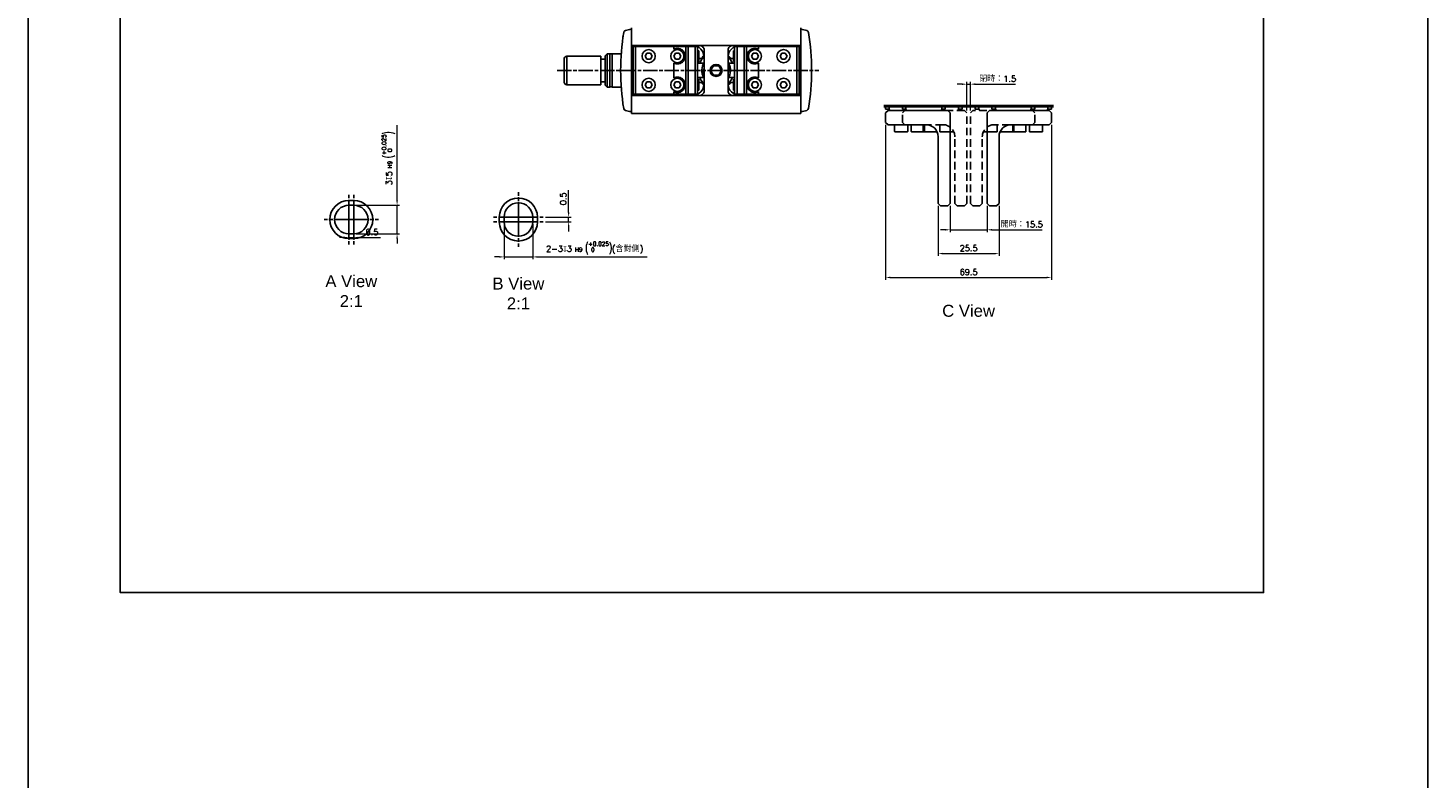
# Model space of a CAD drawing. Header units: millimetres. Extents: x 0 to 7391, y -1386 to 1502.
# Tile 53 of 127: x 5051 to 5637, y -161 to 154. Entities that reach past the tile are written whole.
import ezdxf

# ---------------------------------------------------------------- set-up
doc = ezdxf.new("R2010")
doc.units = ezdxf.units.MM
doc.header["$LTSCALE"] = 0.5
doc.linetypes.add('AM_ISO08W050', pattern=[18, 12, -1.5, 3, -1.5])
doc.linetypes.add('DASHED2', pattern=[0.375, 0.25, -0.125])
for name, color, linetype, lineweight in [('AM_4', 3, 'Continuous', 25), ('AM_5', 3, 'Continuous', 25), ('AM_7', 4, 'AM_ISO08W050', 25)]:
    doc.layers.add(name, color=color, linetype=linetype, lineweight=lineweight)
doc.layers.add('BORDER', color=7, linetype='Continuous')
doc.styles.get("Standard").update_dxf_attribs({"font": 'arial.ttf'})
doc.styles.add('尺寸標註', font='romans.shx', dxfattribs={"bigfont": 'CHINESET.SHX'})
doc.dimstyles.new('複本 CNS2-1$0', dxfattribs={"dimtxt": 2.5, "dimasz": 2, "dimexe": 1, "dimexo": 1, "dimgap": 1, "dimtad": 1, "dimdsep": 46, "dimtxsty": '尺寸標註', "dimcen": 0, "dimclrd": 2, "dimclre": 2, "dimclrt": 3, "dimadec": 0, "dimazin": 2, "dimtp": 0.1, "dimtm": 0.1, "dimtfac": 0.71, "dimtmove": 0, "dimatfit": 0, "dimfxl": 0, "dimlwd": 13, "dimlwe": 13, "dimarcsym": 0})

# ---------------------------------------------------------------- blocks, each defined once
blk = doc.blocks.new('*D399')
at = {"layer": 'AM_5', "color": 2, "lineweight": 13}
for p, q in [((5185.28, 72.48), (5185.28, 64.95)), ((5187.28, 72.48), (5187.28, 64.95)), ((5183.28, 65.95), (5181.28, 65.95)), ((5185.28, 65.95), (5187.28, 65.95)), ((5189.28, 65.95), (5198.58, 65.95))]:
    blk.add_line(p, q, dxfattribs=at)
at = {"layer": 'AM_5', "color": 2}
for points in [[(5183.28, 66.28), (5183.28, 65.61), (5185.28, 65.95)], [(5189.28, 66.28), (5189.28, 65.61), (5187.28, 65.95)]]:
    blk.add_solid(points, dxfattribs=at)
at = {"layer": 'Defpoints', "color": 0}
for p in [(5185.28, 73.48), (5187.28, 73.48), (5187.28, 65.95)]:
    blk.add_point(p, dxfattribs=at)
at = {"layer": 'AM_5', "color": 3, "insert": (5194.96, 68.2), "char_height": 2.5, "attachment_point": 5, "style": '尺寸標註'}
blk.add_mtext('0.5', dxfattribs=at)
blk = doc.blocks.new('*D400')
at = {"layer": 'AM_5', "color": 2, "lineweight": 13}
for p, q in [((5277.32, 76.48), (5277.32, 85.77)), ((5267.68, 74.48), (5278.32, 74.48)), ((5267.68, 72.48), (5278.32, 72.48)), ((5277.32, 72.48), (5277.32, 74.48)), ((5277.32, 70.48), (5277.32, 68.48))]:
    blk.add_line(p, q, dxfattribs=at)
at = {"layer": 'AM_5', "color": 2}
for points in [[(5276.99, 76.48), (5277.66, 76.48), (5277.32, 74.48)], [(5276.99, 70.48), (5277.66, 70.48), (5277.32, 72.48)]]:
    blk.add_solid(points, dxfattribs=at)
at = {"layer": 'Defpoints', "color": 0}
for p in [(5266.68, 74.48), (5266.68, 72.48), (5277.32, 72.48)]:
    blk.add_point(p, dxfattribs=at)
at = {"layer": 'AM_5', "color": 3, "insert": (5275.07, 82.15), "char_height": 2.5, "attachment_point": 5, "rotation": 90, "style": '尺寸標註'}
blk.add_mtext('0.5', dxfattribs=at)
blk = doc.blocks.new('*D401')
at = {"layer": 'AM_5', "color": 2, "lineweight": 13}
for p, q in [((5205.46, 81.48), (5205.46, 112.98)), ((5188.28, 79.48), (5206.46, 79.48)), ((5205.46, 67.48), (5205.46, 79.48)), ((5188.28, 67.48), (5206.46, 67.48)), ((5205.46, 65.48), (5205.46, 63.48))]:
    blk.add_line(p, q, dxfattribs=at)
at = {"layer": 'AM_5', "color": 2}
for points in [[(5205.13, 81.48), (5205.8, 81.48), (5205.46, 79.48)], [(5205.13, 65.48), (5205.8, 65.48), (5205.46, 67.48)]]:
    blk.add_solid(points, dxfattribs=at)
at = {"layer": 'Defpoints', "color": 0}
for p in [(5187.28, 79.48), (5187.28, 67.48), (5205.46, 67.48)]:
    blk.add_point(p, dxfattribs=at)
at = {"layer": 'AM_5', "color": 3, "insert": (5201.8, 99.12), "char_height": 2.5, "attachment_point": 5, "rotation": 90, "style": '尺寸標註'}
blk.add_mtext('3{\\Famgdt;x}5{}{\\H0.7x;\\C3; H9 {\\H2x;\\W0.5;(}\\S+0.025^  0;{\\H2x;\\W0.5;)}}', dxfattribs=at)
blk = doc.blocks.new('*D402')
at = {"layer": 'AM_5', "color": 2, "lineweight": 13}
for p, q in [((5250.28, 71.48), (5250.28, 56.81)), ((5262.28, 71.48), (5262.28, 56.81)), ((5248.28, 57.81), (5246.28, 57.81)), ((5250.28, 57.81), (5262.28, 57.81)), ((5264.28, 57.81), (5310.16, 57.81))]:
    blk.add_line(p, q, dxfattribs=at)
at = {"layer": 'AM_5', "color": 2}
for points in [[(5248.28, 58.14), (5248.28, 57.48), (5250.28, 57.81)], [(5264.28, 58.14), (5264.28, 57.48), (5262.28, 57.81)]]:
    blk.add_solid(points, dxfattribs=at)
at = {"layer": 'Defpoints', "color": 0}
for p in [(5250.28, 72.48), (5262.28, 72.48), (5262.28, 57.81)]:
    blk.add_point(p, dxfattribs=at)
at = {"layer": 'AM_5', "color": 3, "insert": (5288.22, 61.48), "char_height": 2.5, "attachment_point": 5, "style": '尺寸標註'}
blk.add_mtext('2-3{\\Famgdt|c136;x}3{}{\\H0.7x;\\C3; H9 {\\H2x;\\W0.5;(}\\S+0.025^  0;{\\H2x;\\W0.5;)}}{{}}(含對側)', dxfattribs=at)
blk = doc.blocks.new('*D409')
at = {"layer": 'AM_5', "color": 2, "lineweight": 13}
for p, q in [((5437.13, 79.2), (5437.13, 68.17)), ((5452.63, 79.2), (5452.63, 68.17)), ((5435.13, 69.17), (5433.13, 69.17)), ((5437.13, 69.17), (5452.63, 69.17)), ((5454.63, 69.17), (5475.75, 69.17))]:
    blk.add_line(p, q, dxfattribs=at)
at = {"layer": 'AM_5', "color": 2}
for points in [[(5435.13, 69.5), (5435.13, 68.84), (5437.13, 69.17)], [(5454.63, 69.5), (5454.63, 68.84), (5452.63, 69.17)]]:
    blk.add_solid(points, dxfattribs=at)
at = {"layer": 'Defpoints', "color": 0}
for p in [(5437.13, 80.2), (5452.63, 80.2), (5452.63, 69.17)]:
    blk.add_point(p, dxfattribs=at)
at = {"layer": 'AM_5', "color": 3, "insert": (5467.16, 71.42), "char_height": 2.5, "attachment_point": 5, "style": '尺寸標註'}
blk.add_mtext('開時：15.5', dxfattribs=at)
blk = doc.blocks.new('*D410')
at = {"layer": 'AM_5', "color": 2, "lineweight": 13}
for p, q in [((5442.13, 130.2), (5440.13, 130.2)), ((5444.13, 119.2), (5444.13, 131.2)), ((5444.13, 130.2), (5445.63, 130.2)), ((5445.63, 119.2), (5445.63, 131.2)), ((5447.63, 130.2), (5464.46, 130.2))]:
    blk.add_line(p, q, dxfattribs=at)
at = {"layer": 'AM_5', "color": 2}
for points in [[(5442.13, 130.53), (5442.13, 129.86), (5444.13, 130.2)], [(5447.63, 130.53), (5447.63, 129.86), (5445.63, 130.2)]]:
    blk.add_solid(points, dxfattribs=at)
at = {"layer": 'Defpoints', "color": 0}
for p in [(5445.63, 130.2), (5444.13, 118.2), (5445.63, 118.2)]:
    blk.add_point(p, dxfattribs=at)
at = {"layer": 'AM_5', "color": 3, "insert": (5457.04, 132.45), "char_height": 2.5, "attachment_point": 5, "style": '尺寸標註'}
blk.add_mtext('閉時：1.5', dxfattribs=at)
blk = doc.blocks.new('*D390')
at = {"layer": 'AM_5', "color": 2, "lineweight": 13}
for p, q in [((5432.13, 79.2), (5432.13, 58.2)), ((5457.63, 79.2), (5457.63, 58.2)), ((5434.13, 59.2), (5455.63, 59.2))]:
    blk.add_line(p, q, dxfattribs=at)
at = {"layer": 'AM_5', "color": 2}
for points in [[(5434.13, 59.53), (5434.13, 58.86), (5432.13, 59.2)], [(5455.63, 59.53), (5455.63, 58.86), (5457.63, 59.2)]]:
    blk.add_solid(points, dxfattribs=at)
at = {"layer": 'Defpoints', "color": 0}
for p in [(5432.13, 80.2), (5457.63, 80.2), (5457.63, 59.2)]:
    blk.add_point(p, dxfattribs=at)
at = {"layer": 'AM_5', "color": 3, "insert": (5444.88, 61.45), "char_height": 2.5, "attachment_point": 5, "style": '尺寸標註'}
blk.add_mtext('25.5', dxfattribs=at)
blk = doc.blocks.new('*D411')
at = {"layer": 'AM_5', "color": 2, "lineweight": 13}
for p, q in [((5410.13, 113.2), (5410.13, 48.2)), ((5479.63, 113.2), (5479.63, 48.2)), ((5412.13, 49.2), (5477.63, 49.2))]:
    blk.add_line(p, q, dxfattribs=at)
at = {"layer": 'AM_5', "color": 2}
for points in [[(5412.13, 49.53), (5412.13, 48.86), (5410.13, 49.2)], [(5477.63, 49.53), (5477.63, 48.86), (5479.63, 49.2)]]:
    blk.add_solid(points, dxfattribs=at)
at = {"layer": 'Defpoints', "color": 0}
for p in [(5410.13, 114.2), (5479.63, 114.2), (5479.63, 49.2)]:
    blk.add_point(p, dxfattribs=at)
at = {"layer": 'AM_5', "color": 3, "insert": (5444.88, 51.45), "char_height": 2.5, "attachment_point": 5, "style": '尺寸標註'}
blk.add_mtext('69.5', dxfattribs=at)

msp = doc.modelspace()

# ---------------------------------------------------------------- linework, layer by layer
at = {"color": 7, "linetype": 'Continuous', "lineweight": 25}
for p, q in [((5301.112, 152.66), (5302.887, 153.136)), ((5303.093, 153.169), (5303.61, 153.196)), ((5303.61, 153.446), (5303.61, 153.746)), ((5303.61, 152.946), (5303.61, 153.446)), ((5303.61, 152.946), (5303.61, 146.946)), ((5374.61, 153.746), (5374.61, 153.446)), ((5374.61, 153.446), (5374.61, 152.946)), ((5374.61, 153.196), (5375.126, 153.169)), ((5374.61, 152.946), (5374.61, 146.946)), ((5375.333, 153.136), (5377.108, 152.66)), ((5300.11, 150.052), (5300.11, 150.071)), ((5303.61, 146.446), (5303.61, 146.946)), ((5374.61, 146.946), (5374.61, 146.446)), ((5378.11, 150.071), (5378.11, 150.052)), ((5275.51, 140.946), (5275.51, 135.946)), ((5276.51, 129.946), (5276.51, 141.946)), ((5285.118, 141.946), (5276.51, 141.946)), ((5290.81, 141.946), (5285.119, 141.946)), ((5290.81, 129.946), (5290.81, 141.946)), ((5293.415, 142.946), (5292.61, 142.141)), ((5292.61, 129.751), (5292.61, 142.141)), ((5294.61, 142.946), (5293.415, 142.946)), ((5293.415, 142.117), (5293.415, 142.946)), ((5293.415, 128.946), (5293.415, 142.117)), ((5294.61, 128.946), (5294.61, 142.946)), ((5295.61, 142.846), (5294.61, 142.846)), ((5299.355, 142.946), (5295.61, 142.946)), ((5295.61, 128.946), (5295.61, 142.946)), ((5303.61, 125.446), (5303.61, 146.446)), ((5374.61, 146.446), (5303.61, 146.446)), ((5304.36, 145.946), (5304.36, 146.446)), ((5304.36, 125.946), (5304.36, 145.946)), ((5304.36, 145.946), (5305.36, 145.946)), ((5305.36, 145.946), (5305.36, 125.946)), ((5321.36, 145.946), (5305.36, 145.946)), ((5305.86, 145.946), (5305.86, 146.446)), ((5309.382, 141.946), (5310.121, 143.226)), ((5309.382, 141.946), (5310.121, 140.666)), ((5311.599, 143.226), (5310.121, 143.226)), ((5311.599, 143.226), (5312.338, 141.946)), ((5312.338, 141.946), (5311.599, 140.666)), ((5321.36, 144.829), (5321.36, 145.946)), ((5321.36, 145.946), (5326.36, 145.946)), ((5321.382, 141.946), (5322.121, 143.226)), ((5321.382, 141.946), (5322.121, 140.666)), ((5323.599, 143.226), (5322.121, 143.226)), ((5323.599, 143.226), (5324.338, 141.946)), ((5324.338, 141.946), (5323.599, 140.666)), ((5326.36, 125.946), (5326.36, 145.946)), ((5326.36, 145.946), (5327.36, 145.946)), ((5327.36, 145.946), (5327.36, 125.946)), ((5327.36, 145.946), (5330.36, 145.946)), ((5327.86, 145.946), (5327.86, 146.446)), ((5329.36, 145.946), (5329.36, 146.446)), ((5330.36, 125.946), (5330.36, 145.946)), ((5330.36, 145.946), (5331.36, 145.946)), ((5331.36, 145.946), (5331.36, 125.946)), ((5331.735, 144.196), (5331.36, 144.196)), ((5331.86, 144.071), (5331.86, 139.821)), ((5331.86, 140.946), (5332.865, 140.946)), ((5334.11, 127.446), (5334.11, 144.446)), ((5344.11, 144.446), (5344.11, 127.446)), ((5345.355, 140.946), (5346.36, 140.946)), ((5346.36, 141.946), (5346.36, 144.071)), ((5346.36, 139.821), (5346.36, 141.946)), ((5346.86, 144.196), (5346.485, 144.196)), ((5346.86, 125.946), (5346.86, 145.946)), ((5346.86, 145.946), (5347.86, 145.946)), ((5347.86, 145.946), (5347.86, 125.946)), ((5347.86, 145.946), (5350.86, 145.946)), ((5348.86, 146.446), (5348.86, 145.946)), ((5350.36, 146.446), (5350.36, 145.946)), ((5350.86, 125.946), (5350.86, 145.946)), ((5350.86, 145.946), (5351.86, 145.946)), ((5351.86, 145.946), (5351.86, 125.946)), ((5351.86, 145.946), (5356.86, 145.946)), ((5353.882, 141.946), (5354.621, 143.226)), ((5353.882, 141.946), (5354.621, 140.666)), ((5356.099, 143.226), (5354.621, 143.226)), ((5356.099, 143.226), (5356.838, 141.946)), ((5356.838, 141.946), (5356.099, 140.666)), ((5356.86, 145.946), (5356.86, 144.829)), ((5372.86, 145.946), (5356.86, 145.946)), ((5365.882, 141.946), (5366.621, 143.226)), ((5365.882, 141.946), (5366.621, 140.666)), ((5368.099, 143.226), (5366.621, 143.226)), ((5368.099, 143.226), (5368.838, 141.946)), ((5368.838, 141.946), (5368.099, 140.666)), ((5372.36, 146.446), (5372.36, 145.946)), ((5372.86, 125.946), (5372.86, 145.946)), ((5372.86, 145.946), (5373.86, 145.946)), ((5373.86, 146.446), (5373.86, 145.946)), ((5373.86, 145.946), (5373.86, 125.946)), ((5374.61, 146.446), (5374.61, 125.446)), ((5275.51, 135.946), (5275.51, 130.946)), ((5292.61, 140.696), (5290.81, 140.696)), ((5310.121, 140.666), (5311.599, 140.666)), ((5321.36, 132.829), (5321.36, 139.062)), ((5322.121, 140.666), (5323.599, 140.666)), ((5331.36, 139.696), (5331.735, 139.696)), ((5331.36, 138.946), (5333.912, 138.946)), ((5337.955, 137.946), (5336.8, 135.946)), ((5336.8, 135.946), (5337.955, 133.946)), ((5340.264, 137.946), (5337.955, 137.946)), ((5341.419, 135.946), (5340.264, 137.946)), ((5340.264, 133.946), (5341.419, 135.946)), ((5346.86, 138.946), (5344.306, 138.946)), ((5346.485, 139.696), (5346.86, 139.696)), ((5354.621, 140.666), (5356.099, 140.666)), ((5356.86, 139.062), (5356.86, 132.829)), ((5366.621, 140.666), (5368.099, 140.666)), ((5276.51, 129.946), (5285.118, 129.946)), ((5285.119, 129.946), (5290.81, 129.946)), ((5290.81, 131.196), (5292.61, 131.196)), ((5292.61, 129.751), (5293.415, 128.946)), ((5294.61, 129.046), (5295.61, 129.046)), ((5309.382, 129.946), (5310.121, 131.226)), ((5309.382, 129.946), (5310.121, 128.666)), ((5311.599, 131.226), (5310.121, 131.226)), ((5311.599, 131.226), (5312.338, 129.946)), ((5312.338, 129.946), (5311.599, 128.666)), ((5321.382, 129.946), (5322.121, 131.226)), ((5321.382, 129.946), (5322.121, 128.666)), ((5323.599, 131.226), (5322.121, 131.226)), ((5323.599, 131.226), (5324.338, 129.946)), ((5324.338, 129.946), (5323.599, 128.666)), ((5333.914, 132.946), (5331.36, 132.946)), ((5331.735, 132.196), (5331.36, 132.196)), ((5331.86, 132.071), (5331.86, 127.821)), ((5332.865, 130.946), (5331.86, 130.946)), ((5337.955, 133.946), (5340.264, 133.946)), ((5346.86, 132.946), (5344.308, 132.946)), ((5346.36, 130.946), (5345.355, 130.946)), ((5346.36, 129.946), (5346.36, 132.071)), ((5346.36, 127.821), (5346.36, 129.946)), ((5346.86, 132.196), (5346.485, 132.196)), ((5353.882, 129.946), (5354.621, 131.226)), ((5353.882, 129.946), (5354.621, 128.666)), ((5356.099, 131.226), (5354.621, 131.226)), ((5356.099, 131.226), (5356.838, 129.946)), ((5356.838, 129.946), (5356.099, 128.666)), ((5365.882, 129.946), (5366.621, 131.226)), ((5365.882, 129.946), (5366.621, 128.666)), ((5368.099, 131.226), (5366.621, 131.226)), ((5368.099, 131.226), (5368.838, 129.946)), ((5368.838, 129.946), (5368.099, 128.666)), ((5293.415, 128.946), (5294.61, 128.946)), ((5295.61, 128.946), (5299.355, 128.946)), ((5303.61, 125.446), (5374.61, 125.446)), ((5303.61, 124.946), (5303.61, 125.446)), ((5303.61, 124.946), (5303.61, 118.946)), ((5305.36, 125.946), (5304.36, 125.946)), ((5304.36, 125.446), (5304.36, 125.946)), ((5305.36, 125.946), (5321.36, 125.946)), ((5305.86, 125.446), (5305.86, 125.946)), ((5310.121, 128.666), (5311.599, 128.666)), ((5321.36, 125.946), (5321.36, 127.062)), ((5326.36, 125.946), (5321.36, 125.946)), ((5322.121, 128.666), (5323.599, 128.666)), ((5327.36, 125.946), (5326.36, 125.946)), ((5330.36, 125.946), (5327.36, 125.946)), ((5327.86, 125.446), (5327.86, 125.946)), ((5329.36, 125.446), (5329.36, 125.946)), ((5331.36, 125.946), (5330.36, 125.946)), ((5331.36, 127.696), (5331.735, 127.696)), ((5346.485, 127.696), (5346.86, 127.696)), ((5347.86, 125.946), (5346.86, 125.946)), ((5350.86, 125.946), (5347.86, 125.946)), ((5348.86, 125.946), (5348.86, 125.446)), ((5350.36, 125.946), (5350.36, 125.446)), ((5351.86, 125.946), (5350.86, 125.946)), ((5356.86, 125.946), (5351.86, 125.946)), ((5354.621, 128.666), (5356.099, 128.666)), ((5356.86, 127.062), (5356.86, 125.946)), ((5356.86, 125.946), (5372.86, 125.946)), ((5366.621, 128.666), (5368.099, 128.666)), ((5372.36, 125.946), (5372.36, 125.446)), ((5373.86, 125.946), (5372.86, 125.946)), ((5373.86, 125.946), (5373.86, 125.446)), ((5374.61, 125.446), (5374.61, 124.946)), ((5374.61, 124.946), (5374.61, 118.946)), ((5300.11, 121.821), (5300.11, 121.839)), ((5302.887, 118.755), (5301.112, 119.231)), ((5303.61, 118.696), (5303.093, 118.723)), ((5303.61, 118.446), (5303.61, 118.946)), ((5303.61, 118.146), (5303.61, 118.446)), ((5303.61, 117.946), (5303.61, 118.146)), ((5374.61, 117.946), (5303.61, 117.946)), ((5374.61, 118.946), (5374.61, 118.446)), ((5375.126, 118.723), (5374.61, 118.696)), ((5374.61, 118.446), (5374.61, 118.146)), ((5374.61, 118.146), (5374.61, 117.946)), ((5377.108, 119.231), (5375.333, 118.755)), ((5378.11, 121.839), (5378.11, 121.821)), ((5409.377, 121.197), (5480.377, 121.197)), ((5480.377, 120.697), (5409.377, 120.697)), ((5410.127, 120.197), (5410.127, 120.697)), ((5410.127, 119.697), (5410.127, 120.197)), ((5411.627, 119.697), (5410.127, 119.697)), ((5411.127, 119.197), (5410.127, 118.197)), ((5410.127, 114.197), (5410.127, 118.197)), ((5436.127, 119.197), (5411.127, 119.197)), ((5411.627, 120.197), (5411.627, 120.697)), ((5411.627, 119.697), (5411.627, 120.697)), ((5412.127, 119.197), (5411.627, 119.697)), ((5433.627, 119.697), (5433.127, 119.197)), ((5433.627, 120.197), (5433.627, 120.697)), ((5433.627, 120.697), (5433.627, 119.697)), ((5435.127, 119.697), (5433.627, 119.697)), ((5435.127, 120.197), (5435.127, 120.697)), ((5435.127, 120.197), (5435.127, 119.697)), ((5437.127, 118.197), (5436.127, 119.197)), ((5437.127, 80.197), (5437.127, 118.197)), ((5453.627, 119.197), (5452.627, 118.197)), ((5452.627, 80.197), (5452.627, 118.197)), ((5478.627, 119.197), (5453.627, 119.197)), ((5454.627, 120.697), (5454.627, 120.197)), ((5454.627, 119.697), (5454.627, 120.197)), ((5456.127, 119.697), (5454.627, 119.697)), ((5456.127, 120.697), (5456.127, 120.197)), ((5456.127, 119.697), (5456.127, 120.697)), ((5456.127, 119.697), (5456.627, 119.197)), ((5477.627, 119.197), (5478.127, 119.697)), ((5478.127, 120.697), (5478.127, 120.197)), ((5478.127, 120.697), (5478.127, 119.697)), ((5479.627, 119.697), (5478.127, 119.697)), ((5479.627, 118.197), (5478.627, 119.197)), ((5479.627, 120.697), (5479.627, 120.197)), ((5479.627, 120.197), (5479.627, 119.697)), ((5479.627, 114.197), (5479.627, 118.197)), ((5410.127, 114.197), (5411.127, 113.197)), ((5427.127, 113.197), (5411.127, 113.197)), ((5413.877, 113.197), (5413.877, 110.347)), ((5419.377, 110.347), (5419.377, 113.197)), ((5425.877, 113.197), (5425.877, 110.347)), ((5478.627, 113.197), (5462.627, 113.197)), ((5463.877, 110.347), (5463.877, 113.197)), ((5470.377, 113.197), (5470.377, 110.347)), ((5475.877, 110.347), (5475.877, 113.197)), ((5478.627, 113.197), (5479.627, 114.197)), ((5416.627, 110.197), (5414.027, 110.197)), ((5419.227, 110.197), (5416.627, 110.197)), ((5428.627, 110.197), (5426.027, 110.197)), ((5431.227, 110.197), (5428.627, 110.197)), ((5431.377, 110.347), (5431.377, 110.831)), ((5432.127, 80.197), (5432.127, 108.197)), ((5457.627, 80.197), (5457.627, 108.197)), ((5458.377, 110.831), (5458.377, 110.347)), ((5461.127, 110.197), (5458.527, 110.197)), ((5463.727, 110.197), (5461.127, 110.197)), ((5473.127, 110.197), (5470.527, 110.197)), ((5475.727, 110.197), (5473.127, 110.197)), ((5185.279, 81.476), (5187.279, 81.476)), ((5185.279, 79.476), (5185.279, 81.476)), ((5187.279, 79.476), (5185.279, 79.476)), ((5187.279, 79.476), (5187.279, 81.476)), ((5432.127, 80.197), (5433.127, 79.197)), ((5433.127, 79.197), (5436.127, 79.197)), ((5436.127, 79.197), (5437.127, 80.197)), ((5452.627, 80.197), (5453.627, 79.197)), ((5453.627, 79.197), (5456.627, 79.197)), ((5456.627, 79.197), (5457.627, 80.197)), ((5248.279, 72.476), (5248.279, 74.476)), ((5250.279, 74.476), (5248.279, 74.476)), ((5250.279, 72.476), (5248.279, 72.476)), ((5250.279, 74.476), (5250.279, 72.476)), ((5262.279, 72.476), (5262.279, 74.476)), ((5264.279, 74.476), (5262.279, 74.476)), ((5264.279, 72.476), (5262.279, 72.476)), ((5264.279, 74.476), (5264.279, 72.476)), ((5185.279, 65.476), (5185.279, 67.476)), ((5185.279, 67.476), (5187.279, 67.476)), ((5187.279, 65.476), (5185.279, 65.476)), ((5187.279, 65.476), (5187.279, 67.476))]:
    msp.add_line(p, q, dxfattribs=at)
at = {"color": 1}
msp.add_lwpolyline([(5050.843, 1359.753), (5637.329, 1359.753), (5637.329, -881.084), (5050.843, -881.084)], close=True, dxfattribs=at)
msp.add_lwpolyline([(5089.468, 582.022), (5568.453, 582.022), (5568.453, -82.854), (5089.468, -82.854)], close=True)
at = {"color": 7, "linetype": 'Continuous', "lineweight": 25, "flags": 128}
for points in [[(5300.119, 150.118), (5300.112, 150.095), (5300.11, 150.071)], [(5378.11, 150.071), (5378.107, 150.095), (5378.1, 150.118)], [(5300.11, 121.821), (5300.112, 121.796), (5300.119, 121.773)], [(5378.1, 121.773), (5378.107, 121.796), (5378.11, 121.821)]]:
    msp.add_lwpolyline(points, dxfattribs=at)
at = {"color": 7, "linetype": 'Continuous', "lineweight": 25}
for centre, radius in [((5310.86, 141.946), 2.75), ((5322.86, 141.946), 2.75), ((5355.36, 141.946), 2.75), ((5367.36, 141.946), 2.75), ((5339.11, 135.946), 2.5), ((5310.86, 129.946), 2.75), ((5322.86, 129.946), 2.75), ((5355.36, 129.946), 2.75), ((5367.36, 129.946), 2.75)]:
    msp.add_circle(centre, radius, dxfattribs=at)
for centre, radius, start, end in [((5301.37, 151.694), 1, 105, 170.846648), ((5303.145, 152.17), 1, 93, 105), ((5375.074, 152.17), 1, 75, 87), ((5376.849, 151.694), 1, 9.153352, 75), ((5399.11, 135.946), 100, 170.846648, 189.153352), ((5279.11, 135.946), 100, 350.846648, 9.153352), ((5276.51, 140.946), 1, 90, 180), ((5322.86, 141.946), 3.25, 242.513729, 117.486271), ((5329.11, 141.446), 5, 0, 87.134016), ((5331.735, 144.071), 0.125, 0, 90), ((5332.11, 144.446), 2, 48.590378, 90), ((5339.11, 135.946), 7.5, 131.818518, 156.36585), ((5339.11, 135.946), 8, 129.141579, 141.317813), ((5332.11, 144.446), 2, 0, 48.590378), ((5349.11, 141.446), 5, 92.865984, 180), ((5346.11, 144.446), 2, 131.409622, 180), ((5339.11, 135.946), 7.5, 23.66428, 48.181482), ((5339.11, 135.946), 8, 38.682187, 50.858421), ((5346.11, 144.446), 2, 90, 131.409622), ((5346.485, 144.071), 0.125, 90, 180), ((5355.36, 141.946), 3.25, 62.513729, 297.486271), ((5331.735, 139.821), 0.125, 270, 0), ((5339.108, 135.947), 5.999, 146.424803, 209.277888), ((5337.978, 134.223), 4.64, 146.468951, 179.008721), ((5339.11, 135.946), 6, 29.258189, 33.55731), ((5339.111, 135.944), 5.999, 326.424803, 29.277888), ((5340.242, 137.668), 4.64, 326.468951, 359.008721), ((5346.485, 139.821), 0.125, 180, 270), ((5276.51, 130.946), 1, 180, 270), ((5322.86, 129.946), 3.25, 242.513729, 117.486271), ((5329.11, 130.446), 5, 272.865984, 0), ((5331.735, 132.071), 0.125, 0, 90), ((5339.11, 135.946), 7.5, 203.654684, 228.189685), ((5339.11, 135.946), 8, 218.682187, 230.858421), ((5339.11, 135.946), 6, 209.258189, 213.55731), ((5349.11, 130.446), 5, 180, 267.134016), ((5349.11, 130.446), 5, 180, 267.134016), ((5339.11, 135.946), 7.5, 311.818518, 336.355367), ((5339.11, 135.946), 8, 309.141579, 321.317813), ((5346.485, 132.071), 0.125, 90, 180), ((5355.36, 129.946), 3.25, 62.513729, 297.486271), ((5331.735, 127.821), 0.125, 270, 0), ((5332.11, 127.446), 2, 270, 311.409622), ((5332.11, 127.446), 2, 311.409622, 0), ((5346.11, 127.446), 2, 180, 228.590378), ((5346.11, 127.446), 2, 228.590378, 270), ((5346.485, 127.821), 0.125, 180, 270), ((5301.37, 120.197), 1, 189.153352, 255), ((5303.145, 119.721), 1, 255, 267), ((5375.074, 119.721), 1, 273, 285), ((5376.849, 120.197), 1, 285, 350.846648), ((5427.127, 108.197), 5, 0, 90), ((5462.627, 108.197), 5, 90, 180), ((5414.027, 110.347), 0.15, 180, 270), ((5419.227, 110.347), 0.15, 270, 0), ((5426.027, 110.347), 0.15, 180, 270), ((5431.227, 110.347), 0.15, 270, 0), ((5458.527, 110.347), 0.15, 180, 270), ((5463.727, 110.347), 0.15, 270, 0), ((5470.527, 110.347), 0.15, 180, 270), ((5475.727, 110.347), 0.15, 270, 0), ((5256.279, 74.476), 8, 0, 180), ((5185.279, 73.476), 8, 90, 270), ((5185.279, 73.476), 6, 90, 270), ((5187.279, 73.476), 8, 270, 90), ((5187.279, 73.476), 6, 270, 90), ((5256.279, 74.476), 6, 0, 180), ((5256.279, 72.476), 8, 180, 0), ((5256.279, 72.476), 6, 180, 0)]:
    msp.add_arc(centre, radius, start, end, dxfattribs=at)
at = {"layer": 'AM_7'}
for p, q in [((5272.51, 135.946), (5382.11, 135.946)), ((5185.279, 73.476), (5185.279, 83.876)), ((5187.279, 73.476), (5187.279, 83.876)), ((5256.279, 74.476), (5256.279, 84.876)), ((5256.279, 72.476), (5256.279, 82.876)), ((5185.279, 73.476), (5174.879, 73.476)), ((5187.279, 73.476), (5176.879, 73.476)), ((5185.279, 73.476), (5195.679, 73.476)), ((5185.279, 73.476), (5185.279, 63.076)), ((5187.279, 73.476), (5197.679, 73.476)), ((5187.279, 73.476), (5187.279, 63.076)), ((5256.279, 74.476), (5245.879, 74.476)), ((5256.279, 72.476), (5245.879, 72.476)), ((5256.279, 74.476), (5266.679, 74.476)), ((5256.279, 74.476), (5256.279, 64.076)), ((5256.279, 72.476), (5266.679, 72.476)), ((5256.279, 72.476), (5256.279, 62.076))]:
    msp.add_line(p, q, dxfattribs=at)
at = {"layer": 'BORDER', "color": 6, "linetype": 'DASHED2', "lineweight": 25, "ltscale": 25.4}
for p, q in [((5417.127, 120.197), (5417.127, 120.697)), ((5417.127, 119.697), (5417.127, 120.197)), ((5418.627, 119.697), (5417.127, 119.697)), ((5418.127, 119.197), (5417.127, 118.197)), ((5417.127, 114.197), (5417.127, 118.197)), ((5443.127, 119.197), (5418.127, 119.197)), ((5418.627, 120.197), (5418.627, 120.697)), ((5418.627, 119.697), (5418.627, 120.697)), ((5419.127, 119.197), (5418.627, 119.697)), ((5440.627, 119.697), (5440.127, 119.197)), ((5440.627, 120.197), (5440.627, 120.697)), ((5440.627, 120.697), (5440.627, 119.697)), ((5442.127, 119.697), (5440.627, 119.697)), ((5442.127, 120.197), (5442.127, 120.697)), ((5442.127, 120.197), (5442.127, 119.697)), ((5444.127, 118.197), (5443.127, 119.197)), ((5444.127, 80.197), (5444.127, 118.197)), ((5446.627, 119.197), (5445.627, 118.197)), ((5445.627, 80.197), (5445.627, 118.197)), ((5471.627, 119.197), (5446.627, 119.197)), ((5447.627, 120.697), (5447.627, 120.197)), ((5447.627, 119.697), (5447.627, 120.197)), ((5449.127, 119.697), (5447.627, 119.697)), ((5449.127, 120.697), (5449.127, 120.197)), ((5449.127, 119.697), (5449.127, 120.697)), ((5449.127, 119.697), (5449.627, 119.197)), ((5470.627, 119.197), (5471.127, 119.697)), ((5471.127, 120.697), (5471.127, 120.197)), ((5471.127, 120.697), (5471.127, 119.697)), ((5472.627, 119.697), (5471.127, 119.697)), ((5472.627, 118.197), (5471.627, 119.197)), ((5472.627, 120.697), (5472.627, 120.197)), ((5472.627, 120.197), (5472.627, 119.697)), ((5472.627, 114.197), (5472.627, 118.197)), ((5417.127, 114.197), (5418.127, 113.197)), ((5434.127, 113.197), (5418.127, 113.197)), ((5420.877, 113.197), (5420.877, 110.347)), ((5426.377, 110.347), (5426.377, 113.197)), ((5432.877, 113.197), (5432.877, 110.347)), ((5471.627, 113.197), (5455.627, 113.197)), ((5456.877, 110.347), (5456.877, 113.197)), ((5463.377, 113.197), (5463.377, 110.347)), ((5468.877, 110.347), (5468.877, 113.197)), ((5471.627, 113.197), (5472.627, 114.197)), ((5423.627, 110.197), (5421.027, 110.197)), ((5426.227, 110.197), (5423.627, 110.197)), ((5435.627, 110.197), (5433.027, 110.197)), ((5438.227, 110.197), (5435.627, 110.197)), ((5438.377, 110.347), (5438.377, 110.831)), ((5439.127, 80.197), (5439.127, 108.197)), ((5450.627, 80.197), (5450.627, 108.197)), ((5451.377, 110.831), (5451.377, 110.347)), ((5454.127, 110.197), (5451.527, 110.197)), ((5456.727, 110.197), (5454.127, 110.197)), ((5466.127, 110.197), (5463.527, 110.197)), ((5468.727, 110.197), (5466.127, 110.197)), ((5439.127, 80.197), (5440.127, 79.197)), ((5440.127, 79.197), (5443.127, 79.197)), ((5443.127, 79.197), (5444.127, 80.197)), ((5445.627, 80.197), (5446.627, 79.197)), ((5446.627, 79.197), (5449.627, 79.197)), ((5449.627, 79.197), (5450.627, 80.197))]:
    msp.add_line(p, q, dxfattribs=at)
for centre, radius, start, end in [((5434.127, 108.197), 5, 0, 90), ((5455.627, 108.197), 5, 90, 180), ((5421.027, 110.347), 0.15, 180, 270), ((5426.227, 110.347), 0.15, 270, 0), ((5433.027, 110.347), 0.15, 180, 270), ((5438.227, 110.347), 0.15, 270, 0), ((5451.527, 110.347), 0.15, 180, 270), ((5456.727, 110.347), 0.15, 270, 0), ((5463.527, 110.347), 0.15, 180, 270), ((5468.727, 110.347), 0.15, 270, 0)]:
    msp.add_arc(centre, radius, start, end, dxfattribs=at)

# ---------------------------------------------------------------- texts
at = {"layer": 'AM_4', "color": 1, "char_height": 5, "attachment_point": 5}
for s, insert in [('A View\\P2:1', (5186.279, 43.476)), ('B View\\P2:1', (5256.279, 42.476)), ('C View', (5444.877, 35.197))]:
    msp.add_mtext(s, dxfattribs=dict(at, insert=insert))

# ---------------------------------------------------------------- dimensions: what is measured, and where the dimension line sits
at = {"layer": 'AM_5'}
dim = msp.add_linear_dim(base=(5445.627, 130.197), p1=(5444.127, 118.197), p2=(5445.627, 118.197), text='閉時：<>', dimstyle='複本 CNS2-1$0', override={"dimpost": ''}, dxfattribs=at)
dim.commit()
dim.dimension.update_dxf_attribs({"geometry": '*D410', "text_midpoint": (5457.044, 132.447)})
dim = msp.add_linear_dim(base=(5205.463, 67.476), p1=(5187.279, 79.476), p2=(5187.279, 67.476), angle=90, text='<>{\\Famgdt;x}5{}{\\H0.7x;\\C3; H9 {\\H2x;\\W0.5;(}\\S+0.025^  0;{\\H2x;\\W0.5;)}}', dimstyle='複本 CNS2-1$0', override={"dimdec": 1, "dimlfac": 0.25, "dimtp": 0.1, "dimtm": 0.1, "dimtdec": 3, "dimtix": 1, "dimtzin": 8}, dxfattribs=at)
dim.commit()
dim.dimension.update_dxf_attribs({"geometry": '*D401', "text_midpoint": (5205.463, 99.118), "dimtype": 160})
dim = msp.add_linear_dim(base=(5479.627, 49.197), p1=(5410.127, 114.197), p2=(5479.627, 114.197), dimstyle='複本 CNS2-1$0', dxfattribs=at)
dim.commit()
dim.dimension.update_dxf_attribs({"geometry": '*D411', "text_midpoint": (5444.877, 51.447)})
dim = msp.add_linear_dim(base=(5277.323, 72.476), p1=(5266.679, 74.476), p2=(5266.679, 72.476), angle=90, dimstyle='複本 CNS2-1$0', override={"dimdec": 1, "dimlfac": 0.25, "dimtix": 1}, dxfattribs=at)
dim.commit()
dim.dimension.update_dxf_attribs({"geometry": '*D400', "text_midpoint": (5277.323, 82.154), "dimtype": 160})
dim = msp.add_linear_dim(base=(5457.627, 59.197), p1=(5432.127, 80.197), p2=(5457.627, 80.197), dimstyle='複本 CNS2-1$0', override={"dimpost": ''}, dxfattribs=at)
dim.commit()
dim.dimension.update_dxf_attribs({"geometry": '*D390', "text_midpoint": (5444.877, 61.447)})
dim = msp.add_linear_dim(base=(5452.627, 69.17), p1=(5437.127, 80.197), p2=(5452.627, 80.197), text='開時：<>', dimstyle='複本 CNS2-1$0', dxfattribs=at)
dim.commit()
dim.dimension.update_dxf_attribs({"geometry": '*D409', "text_midpoint": (5467.165, 69.17), "dimtype": 160})
dim = msp.add_linear_dim(base=(5187.279, 65.945), p1=(5185.279, 73.476), p2=(5187.279, 73.476), dimstyle='複本 CNS2-1$0', override={"dimdec": 1, "dimlfac": 0.25, "dimtix": 1}, dxfattribs=at)
dim.commit()
dim.dimension.update_dxf_attribs({"geometry": '*D399', "text_midpoint": (5194.958, 65.945), "dimtype": 160})
dim = msp.add_linear_dim(base=(5262.279, 57.809), p1=(5250.279, 72.476), p2=(5262.279, 72.476), text='2-<>{\\Famgdt|c136;x}3{}{\\H0.7x;\\C3; H9 {\\H2x;\\W0.5;(}\\S+0.025^  0;{\\H2x;\\W0.5;)}}{{}}(含對側)', dimstyle='複本 CNS2-1$0', override={"dimdec": 1, "dimlfac": 0.25, "dimpost": '', "dimtp": 0.1, "dimtm": 0.1, "dimtdec": 3, "dimtix": 1, "dimtzin": 8}, dxfattribs=at)
dim.commit()
dim.dimension.update_dxf_attribs({"geometry": '*D402', "text_midpoint": (5288.22, 57.809), "dimtype": 160})

doc.saveas('drawing.dxf')
